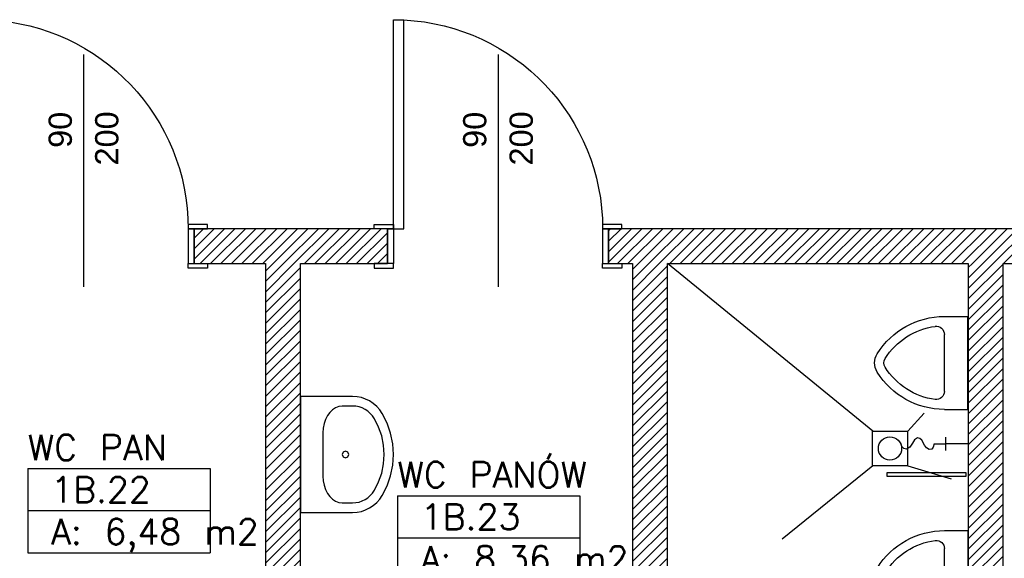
# Model space of a CAD drawing. Header units: inches. Extents: x 18487 to 24863, y 1480 to 5771.
# Tile 37 of 51: x 20628 to 21051, y 4620 to 4852. Entities that reach past the tile are written whole.
import ezdxf
from ezdxf.enums import TextEntityAlignment as Align

# ---------------------------------------------------------------- set-up
doc = ezdxf.new("R2010")
doc.units = ezdxf.units.IN
doc.header["$MEASUREMENT"] = 0
for name, color, linetype in [('_T meble', 7, 'Continuous'), ('_T sanitarne', 7, 'Continuous'), ('_T sciany', 7, 'Continuous'), ('AA_PRZ SCIANY ISTNIEJĄCE', 7, 'Continuous'), ('ArchiCAD', 7, 'Continuous'), ('Window-Door Markers', 7, 'Continuous')]:
    doc.layers.add(name, color=color, linetype=linetype)
doc.styles.add('GENERATED_STYLE_16', font='txt')
doc.styles.add('GENERATED_STYLE_17', font='arial.ttf')
doc.styles.get("Standard").update_dxf_attribs({"font": 'txt', "bigfont": 'BIGFONT.SHX'})
pattern_1 = [(45, (0, 0), (-2.24506403, 2.24506403), [])]

# ---------------------------------------------------------------- blocks, each defined once
blk = doc.blocks.new('WC PAN_1B.22_192', base_point=(20670.23, 4649.94))
at = {"layer": '_T sciany', "color": 160, "linetype": 'Continuous'}
for p, q in [((20631, 4659), (20631, 4622.76)), ((20631, 4659), (20709.46, 4659)), ((20709.46, 4659), (20709.46, 4622.76)), ((20631, 4640.88), (20709.46, 4640.88)), ((20631, 4622.76), (20709.46, 4622.76))]:
    blk.add_line(p, q, dxfattribs=at)
at = {"color": 0}
for tag in ['floor_f', 'ROOM_PERIM', 'ROOM_WALLS_SURF', 'ROOM_DOORS_SURF', 'ROOM_WINDS_SURF', 'ROOM_BASELEV', 'ROOM_HEIGHT', 'ROOM_NET_AREA', 'ROOM_REDUCED_AREA', 'ROOM_CALC_AREA', 'ROOM_VOLUME']:
    blk.add_attdef(tag, text='', height=200, dxfattribs=at).set_placement((20670.23, 4592.8), align=Align.BOTTOM_LEFT)
at = {"layer": '_T sciany', "color": 160}
for tag, p in [('ROOM_NAME', (20631, 4673.56)), ('ROOM_NUMBER', (20641, 4655.44)), ('ROOM_AREA', (20641, 4637.32))]:
    blk.add_attdef(tag, text='', height=11, dxfattribs=at).set_placement(p, align=Align.TOP_LEFT)
blk = doc.blocks.new('WC PANÓW_1B.23_195', base_point=(20829.27, 4638.22))
at = {"layer": '_T sciany', "color": 160, "linetype": 'Continuous'}
for p, q in [((20790.04, 4647.28), (20790.04, 4611.05)), ((20790.04, 4647.28), (20868.5, 4647.28)), ((20868.5, 4647.28), (20868.5, 4611.05)), ((20790.04, 4629.16), (20868.5, 4629.16)), ((20790.04, 4611.05), (20868.5, 4611.05))]:
    blk.add_line(p, q, dxfattribs=at)
at = {"color": 0}
for tag in ['floor_f', 'ROOM_PERIM', 'ROOM_WALLS_SURF', 'ROOM_DOORS_SURF', 'ROOM_WINDS_SURF', 'ROOM_BASELEV', 'ROOM_HEIGHT', 'ROOM_NET_AREA', 'ROOM_REDUCED_AREA', 'ROOM_CALC_AREA', 'ROOM_VOLUME']:
    blk.add_attdef(tag, text='', height=200, dxfattribs=at).set_placement((20829.27, 4581.08), align=Align.BOTTOM_LEFT)
at = {"layer": '_T sciany', "color": 160}
for tag, p in [('ROOM_NAME', (20790.04, 4661.84)), ('ROOM_NUMBER', (20800.04, 4643.72)), ('ROOM_AREA', (20800.04, 4625.6))]:
    blk.add_attdef(tag, text='', height=11, dxfattribs=at).set_placement(p, align=Align.TOP_LEFT)
blk = doc.blocks.new('D1 -Tr 65_367')
at = {"color": 140, "linetype": 'Continuous'}
for p, q in [((45, 90), (40.555, 90)), ((40.555, 0), (40.555, 90)), ((45, 0), (45, 90)), ((-53.255, 0), (-53.255, 1.905)), ((-53.255, 1.905), (-45, 1.905)), ((-53.255, 0), (-53.255, 1.905)), ((-53.255, 1.905), (-45, 1.905)), ((-45, 0), (-53.255, 0)), ((-45, 0), (-53.255, 0)), ((-47.54, 0), (-45, 0)), ((-47.54, -15), (-47.54, 0)), ((-47.54, 0), (-45, 0)), ((-47.54, -15), (-47.54, 0)), ((-45, 1.905), (-45, 0)), ((-45, 1.905), (-45, 0)), ((-45, 0), (-45, -15)), ((-45, 0), (-45, -15)), ((45, 0), (40.555, 0)), ((53.255, 1.905), (45, 1.905)), ((45, 1.905), (45, 0)), ((53.255, 1.905), (45, 1.905)), ((45, 1.905), (45, 0)), ((47.54, 0), (45, 0)), ((45, 0), (45, -15)), ((45, 0), (53.255, 0)), ((47.54, 0), (45, 0)), ((45, 0), (45, -15)), ((45, 0), (53.255, 0)), ((47.54, -15), (47.54, 0)), ((47.54, -15), (47.54, 0)), ((53.255, 0), (53.255, 1.905)), ((53.255, 0), (53.255, 1.905)), ((-45, -15), (-53.255, -15)), ((-53.255, -15), (-53.255, -16.905)), ((-45, -15), (-53.255, -15)), ((-53.255, -15), (-53.255, -16.905)), ((-53.255, -16.905), (-45, -16.905)), ((-53.255, -16.905), (-45, -16.905)), ((-45, -15), (-47.54, -15)), ((-45, -15), (-47.54, -15)), ((-45, -16.905), (-45, -15)), ((-45, -16.905), (-45, -15)), ((45, -15), (47.54, -15)), ((45, -15), (53.255, -15)), ((45, -16.905), (45, -15)), ((45, -15), (47.54, -15)), ((45, -15), (53.255, -15)), ((45, -16.905), (45, -15)), ((53.255, -16.905), (45, -16.905)), ((53.255, -16.905), (45, -16.905)), ((53.255, -15), (53.255, -16.905)), ((53.255, -15), (53.255, -16.905))]:
    blk.add_line(p, q, dxfattribs=at)
blk.add_arc((45, 0), 90, 92.82748, 180, dxfattribs=at)
blk = doc.blocks.new('Window-Door Marker - 70_21')
at = {"layer": 'ArchiCAD', "color": 140, "linetype": 'Continuous'}
blk.add_line((0, 75), (0, -25), dxfattribs=at)
blk = doc.blocks.new('D1 -Tr 65_368')
at = {"color": 140, "linetype": 'Continuous'}
for p, q in [((45, 90), (40.555, 90)), ((40.555, 0), (40.555, 90)), ((45, 0), (45, 90)), ((-53.255, 0), (-53.255, 1.905)), ((-53.255, 1.905), (-45, 1.905)), ((-53.255, 0), (-53.255, 1.905)), ((-53.255, 1.905), (-45, 1.905)), ((-45, 0), (-53.255, 0)), ((-45, 0), (-53.255, 0)), ((-47.54, 0), (-45, 0)), ((-47.54, -15), (-47.54, 0)), ((-47.54, 0), (-45, 0)), ((-47.54, -15), (-47.54, 0)), ((-45, 1.905), (-45, 0)), ((-45, 1.905), (-45, 0)), ((-45, 0), (-45, -15)), ((-45, 0), (-45, -15)), ((45, 0), (40.555, 0)), ((53.255, 1.905), (45, 1.905)), ((45, 1.905), (45, 0)), ((53.255, 1.905), (45, 1.905)), ((45, 1.905), (45, 0)), ((47.54, 0), (45, 0)), ((45, 0), (45, -15)), ((45, 0), (53.255, 0)), ((47.54, 0), (45, 0)), ((45, 0), (45, -15)), ((45, 0), (53.255, 0)), ((47.54, -15), (47.54, 0)), ((47.54, -15), (47.54, 0)), ((53.255, 0), (53.255, 1.905)), ((53.255, 0), (53.255, 1.905)), ((-45, -15), (-53.255, -15)), ((-53.255, -15), (-53.255, -16.905)), ((-45, -15), (-53.255, -15)), ((-53.255, -15), (-53.255, -16.905)), ((-53.255, -16.905), (-45, -16.905)), ((-53.255, -16.905), (-45, -16.905)), ((-45, -15), (-47.54, -15)), ((-45, -15), (-47.54, -15)), ((-45, -16.905), (-45, -15)), ((-45, -16.905), (-45, -15)), ((45, -15), (47.54, -15)), ((45, -15), (53.255, -15)), ((45, -16.905), (45, -15)), ((45, -15), (47.54, -15)), ((45, -15), (53.255, -15)), ((45, -16.905), (45, -15)), ((53.255, -16.905), (45, -16.905)), ((53.255, -16.905), (45, -16.905)), ((53.255, -15), (53.255, -16.905)), ((53.255, -15), (53.255, -16.905))]:
    blk.add_line(p, q, dxfattribs=at)
blk.add_arc((45, 0), 90, 92.82748, 180, dxfattribs=at)
blk = doc.blocks.new('WALL_24', base_point=(19512.33, 4754.7))
at = {"layer": '_T sciany'}
h = blk.add_hatch(dxfattribs=at)
h.set_pattern_fill('ANSI31', color=5, style=0, pattern_type=2)
h.set_pattern_definition(pattern_1)
h.paths.add_polyline_path([(20785.78, 4747.2), (20785.78, 4762.2), (20702.54, 4762.2), (20702.54, 4747.2)], flags=0)
h = blk.add_hatch(dxfattribs=at)
h.set_pattern_fill('ANSI31', color=5, style=0, pattern_type=2)
h.set_pattern_definition(pattern_1)
h.paths.add_polyline_path([(21250.77, 4747.2), (21265.77, 4762.2), (20880.86, 4762.2), (20880.86, 4747.2)], flags=0)
at = {"layer": '_T sciany', "color": 5, "linetype": 'Continuous'}
for p, q in [((20702.54, 4762.2), (20702.54, 4747.2)), ((20785.78, 4762.2), (20702.54, 4762.2)), ((20785.78, 4762.2), (20785.78, 4747.2)), ((20880.86, 4762.2), (20880.86, 4747.2)), ((21265.77, 4762.2), (20880.86, 4762.2)), ((20702.54, 4747.2), (20733.28, 4747.2)), ((20748.28, 4747.2), (20785.78, 4747.2)), ((20880.86, 4747.2), (20891.16, 4747.2)), ((20906.16, 4747.2), (21035.65, 4747.2)), ((21050.65, 4747.2), (21250.77, 4747.2))]:
    blk.add_line(p, q, dxfattribs=at)
at = {"layer": '_T sciany', "xscale": -1}
for name, p in [('D1 -Tr 65_368', (20655, 4762.2)), ('D1 -Tr 65_367', (20833.32, 4762.2))]:
    blk.add_blockref(name, p, dxfattribs=at)
at = {"layer": 'Window-Door Markers'}
ref = blk.add_blockref('Window-Door Marker - 70_21', (20655, 4762.2), dxfattribs=at)
ref.add_attrib('AC_WIDO_A_SIZE', '90', dxfattribs={"color": 255, "height": 10, "rotation": 90, "style": 'GENERATED_STYLE_17'}).set_placement((20652.96, 4797.02), align=Align.BOTTOM_LEFT)
ref.add_attrib('AC_WIDO_B_SIZE', '200', dxfattribs={"color": 255, "height": 10, "rotation": 90, "style": 'GENERATED_STYLE_17'}).set_placement((20672.96, 4789.44), align=Align.BOTTOM_LEFT)
ref = blk.add_blockref('Window-Door Marker - 70_21', (20833.32, 4762.2), dxfattribs=at)
ref.add_attrib('AC_WIDO_A_SIZE', '90', dxfattribs={"color": 255, "height": 10, "rotation": 90, "style": 'GENERATED_STYLE_17'}).set_placement((20831.28, 4797.02), align=Align.BOTTOM_LEFT)
ref.add_attrib('AC_WIDO_B_SIZE', '200', dxfattribs={"color": 255, "height": 10, "rotation": 90, "style": 'GENERATED_STYLE_17'}).set_placement((20851.28, 4789.44), align=Align.BOTTOM_LEFT)
blk = doc.blocks.new('WALL_733', base_point=(21050.65, 4361.28))
at = {"layer": '_T sciany'}
h = blk.add_hatch(dxfattribs=at)
h.set_pattern_fill('ANSI31', color=5, style=0, pattern_type=2)
h.set_pattern_definition(pattern_1)
h.paths.add_polyline_path([(21050.65, 4361.28), (21050.65, 4747.2), (21035.65, 4747.2), (21035.65, 4361.28)], flags=0)
at = {"layer": '_T sciany', "color": 5, "linetype": 'Continuous'}
for p, q in [((21035.65, 4747.2), (21035.65, 4361.28)), ((21050.65, 4361.28), (21050.65, 4747.2)), ((21035.65, 4361.28), (21050.65, 4361.28))]:
    blk.add_line(p, q, dxfattribs=at)
blk = doc.blocks.new('D1 -Tr 65_442')
at = {"color": 140, "linetype": 'Continuous'}
for p, q in [((45, 90), (40.555, 90)), ((40.555, 0), (40.555, 90)), ((45, 0), (45, 90)), ((-53.255, 0), (-53.255, 1.905)), ((-53.255, 1.905), (-45, 1.905)), ((-53.255, 0), (-53.255, 1.905)), ((-53.255, 1.905), (-45, 1.905)), ((-45, 0), (-53.255, 0)), ((-45, 0), (-53.255, 0)), ((-47.54, 0), (-45, 0)), ((-47.54, -15), (-47.54, 0)), ((-47.54, 0), (-45, 0)), ((-47.54, -15), (-47.54, 0)), ((-45, 1.905), (-45, 0)), ((-45, 1.905), (-45, 0)), ((-45, 0), (-45, -15)), ((-45, 0), (-45, -15)), ((45, 0), (40.555, 0)), ((53.255, 1.905), (45, 1.905)), ((45, 1.905), (45, 0)), ((53.255, 1.905), (45, 1.905)), ((45, 1.905), (45, 0)), ((47.54, 0), (45, 0)), ((45, 0), (45, -15)), ((45, 0), (53.255, 0)), ((47.54, 0), (45, 0)), ((45, 0), (45, -15)), ((45, 0), (53.255, 0)), ((47.54, -15), (47.54, 0)), ((47.54, -15), (47.54, 0)), ((53.255, 0), (53.255, 1.905)), ((53.255, 0), (53.255, 1.905)), ((-45, -15), (-53.255, -15)), ((-53.255, -15), (-53.255, -16.905)), ((-45, -15), (-53.255, -15)), ((-53.255, -15), (-53.255, -16.905)), ((-53.255, -16.905), (-45, -16.905)), ((-53.255, -16.905), (-45, -16.905)), ((-45, -15), (-47.54, -15)), ((-45, -15), (-47.54, -15)), ((-45, -16.905), (-45, -15)), ((-45, -16.905), (-45, -15)), ((45, -15), (47.54, -15)), ((45, -15), (53.255, -15)), ((45, -16.905), (45, -15)), ((45, -15), (47.54, -15)), ((45, -15), (53.255, -15)), ((45, -16.905), (45, -15)), ((53.255, -16.905), (45, -16.905)), ((53.255, -16.905), (45, -16.905)), ((53.255, -15), (53.255, -16.905)), ((53.255, -15), (53.255, -16.905))]:
    blk.add_line(p, q, dxfattribs=at)
blk.add_arc((45, 0), 90, 92.82748, 180, dxfattribs=at)
blk = doc.blocks.new('Window-Door Marker - 70_5188')
at = {"layer": 'ArchiCAD', "color": 140, "linetype": 'Continuous'}
blk.add_line((0, 75), (0, -25), dxfattribs=at)
blk = doc.blocks.new('WALL_747', base_point=(20906.16, 4481.15))
at = {"layer": '_T sciany'}
h = blk.add_hatch(dxfattribs=at)
h.set_pattern_fill('ANSI31', color=5, style=0, pattern_type=2)
h.set_pattern_definition(pattern_1)
h.paths.add_polyline_path([(20891.16, 4597.53), (20906.16, 4597.53), (20906.16, 4747.2), (20891.16, 4747.2)], flags=0)
h = blk.add_hatch(dxfattribs=at)
h.set_pattern_fill('ANSI31', color=5, style=0, pattern_type=2)
h.set_pattern_definition(pattern_1)
h.paths.add_polyline_path([(20891.16, 4496.15), (20906.16, 4496.15), (20906.16, 4502.45), (20891.16, 4502.45)], flags=0)
at = {"layer": '_T sciany', "color": 5, "linetype": 'Continuous'}
for p, q in [((20891.16, 4747.2), (20891.16, 4597.53)), ((20906.16, 4597.53), (20906.16, 4747.2)), ((20906.16, 4597.53), (20891.16, 4597.53)), ((20906.16, 4502.45), (20891.16, 4502.45)), ((20891.16, 4502.45), (20891.16, 4496.15)), ((20906.16, 4496.15), (20906.16, 4502.45))]:
    blk.add_line(p, q, dxfattribs=at)
at = {"layer": '_T sciany', "xscale": -1, "rotation": 89.9999999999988}
blk.add_blockref('D1 -Tr 65_442', (20891.16, 4549.99), dxfattribs=at)
at = {"layer": 'Window-Door Markers'}
ref = blk.add_blockref('Window-Door Marker - 70_5188', (20891.16, 4549.99), dxfattribs=dict(at, rotation=90))
ref.add_attrib('AC_WIDO_A_SIZE', '90', dxfattribs={"color": 255, "height": 10, "style": 'GENERATED_STYLE_17'}).set_placement((20841.16, 4552.03), align=Align.BOTTOM_LEFT)
ref.add_attrib('AC_WIDO_B_SIZE', '200', dxfattribs={"color": 255, "height": 10, "style": 'GENERATED_STYLE_17'}).set_placement((20841.16, 4532.03), align=Align.BOTTOM_LEFT)
blk = doc.blocks.new('WALL_770', base_point=(20748.28, 4481.15))
at = {"layer": '_T sciany'}
h = blk.add_hatch(dxfattribs=at)
h.set_pattern_fill('ANSI31', color=5, style=0, pattern_type=2)
h.set_pattern_definition(pattern_1)
h.paths.add_polyline_path([(20748.28, 4496.15), (20748.28, 4747.2), (20733.28, 4747.2), (20733.28, 4496.15)], flags=0)
at = {"layer": '_T sciany', "color": 5, "linetype": 'Continuous'}
for p, q in [((20733.28, 4747.2), (20733.28, 4496.15)), ((20748.28, 4496.15), (20748.28, 4747.2))]:
    blk.add_line(p, q, dxfattribs=at)
blk = doc.blocks.new('Basin 2 65_3907')
at = {"layer": '_T sanitarne', "color": 0, "linetype": 'Continuous'}
for p, q in [((-25, 17.92), (-25, -4.48)), ((-22.5, 17.92), (-25, 17.92)), ((22.5, 17.92), (-22.5, 17.92)), ((25, 17.92), (22.5, 17.92)), ((25, -4.48), (25, 17.92)), ((-18.14, 5.32), (-19.29, 4.14)), ((-16.73, 6.34), (-18.14, 5.32)), ((-15.08, 7.17), (-16.73, 6.34)), ((-13.27, 7.78), (-15.08, 7.17)), ((-11.33, 8.15), (-13.27, 7.78)), ((-9.33, 8.28), (-11.33, 8.15)), ((9.33, 8.28), (-9.33, 8.28)), ((11.33, 8.15), (9.33, 8.28)), ((13.27, 7.78), (11.33, 8.15)), ((15.08, 7.17), (13.27, 7.78)), ((16.73, 6.34), (15.08, 7.17)), ((18.14, 5.32), (16.73, 6.34)), ((19.29, 4.14), (18.14, 5.32)), ((-20.66, 1.44), (-20.83, 0)), ((-20.83, 0), (-20.83, -4.48)), ((-20.14, 2.83), (-20.66, 1.44)), ((-19.29, 4.14), (-20.14, 2.83)), ((20.14, 2.83), (19.29, 4.14)), ((20.66, 1.44), (20.14, 2.83)), ((20.83, 0), (20.66, 1.44)), ((20.83, -4.48), (20.83, 0))]:
    blk.add_line(p, q, dxfattribs=at)
blk.add_lwpolyline([(0, 0), (-1.03, -0.41), (-1.46, -1.4), (-1.03, -2.39), (0, -2.8), (1.03, -2.39), (1.46, -1.4), (1.03, -0.41)], close=True, dxfattribs=at)
blk.add_lwpolyline([(0, 0), (-1.03, -0.41), (-1.46, -1.4), (-1.03, -2.39), (0, -2.8), (1.03, -2.39), (1.46, -1.4), (1.03, -0.41)], close=True, dxfattribs=at)
for points in [[(-25, -4.48), (-24.87, -6.38), (-24.5, -8.25), (-23.88, -10.06), (-23.03, -11.78), (-21.96, -13.39), (-20.68, -14.85), (-19.23, -16.14), (-17.61, -17.25)], [(-20.83, -4.48), (-20.74, -5.88), (-20.47, -7.25), (-20.01, -8.58), (-19.39, -9.84), (-18.6, -11.02), (-17.66, -12.09), (-16.59, -13.04), (-15.41, -13.85)], [(15.41, -13.85), (16.59, -13.04), (17.66, -12.09), (18.6, -11.02), (19.39, -9.84), (20.01, -8.58), (20.47, -7.25), (20.74, -5.88), (20.83, -4.48)], [(17.61, -17.25), (19.23, -16.14), (20.68, -14.85), (21.96, -13.39), (23.03, -11.78), (23.88, -10.06), (24.5, -8.25), (24.87, -6.38), (25, -4.48)], [(-15.41, -13.85), (-11.83, -15.68), (-8.01, -17), (-4.05, -17.81), (0, -18.08), (4.05, -17.81), (8.01, -17), (11.83, -15.68), (15.41, -13.85)], [(-17.61, -17.25), (-13.51, -19.33), (-9.16, -20.85), (-4.62, -21.77), (0, -22.08), (4.62, -21.77), (9.16, -20.85), (13.51, -19.33), (17.61, -17.25)]]:
    blk.add_lwpolyline(points, dxfattribs=at)
blk = doc.blocks.new('Urinal 2 65_5266')
at = {"layer": '_T sanitarne', "color": 0, "linetype": 'Continuous'}
for p, q in [((20, 0), (-20, 0)), ((20, -10), (20, 0)), ((-20, -10), (-20, 0)), ((-12.27, -10), (12.27, -10))]:
    blk.add_line(p, q, dxfattribs=at)
for centre, radius, start, end in [((14, -10), 34, 180, 238.1092), ((-12.27, -13.5), 3.5, 90, 187.0582), ((-14, -10), 34, 301.8908, 0), ((12.27, -13.5), 3.5, 352.9418, 90), ((14, -10), 30, 187.5275, 238.1092), ((-14, -10), 30, 301.8908, 352.4725), ((0, -32.5), 3.5, 238.1092, 301.8908), ((0, -32.5), 7.5, 238.1092, 301.8908)]:
    blk.add_arc(centre, radius, start, end, dxfattribs=at)
blk = doc.blocks.new('PSR_Kratka ściekowa herm.')
at = {"layer": '_T meble', "color": 0}
for p, q in [((0, 0), (15, 0)), ((0, -15), (0, 0)), ((15, 0), (15, -15)), ((15, -15), (0, -15))]:
    blk.add_line(p, q, dxfattribs=at)
at = {"layer": '_T meble', "color": 0, "linetype": 'Continuous'}
blk.add_circle((7.5, -7.5), 5, dxfattribs=at)
blk = doc.blocks.new('PSR_Kranik ze zł.do węża (w.z.)')
at = {"layer": '_T meble', "color": 0}
for p, q in [((-14.42, 0), (-9.46, 0)), ((-9.46, -2.83), (-9.46, 2.83)), ((0, 0), (-9.46, 0))]:
    blk.add_line(p, q, dxfattribs=at)
blk.add_lwpolyline([(-14.42, 0), (-14.8, -1.4), (-15.45, -2.27), (-16.56, -2.5), (-17.73, -1.77), (-18.54, -0.52), (-19.78, 1.64), (-20.57, 2.36), (-21.58, 2.52), (-22.91, 1.72), (-23.82, 0.29), (-24.86, -1.37), (-26.38, -2.27), (-27.55, -1.97), (-28.29, -1.13), (-28.8, 0.15)], dxfattribs=at)

msp = doc.modelspace()

# ---------------------------------------------------------------- linework, layer by layer
at = {"layer": '_T sanitarne', "color": 161, "linetype": 'Continuous'}
for p, q in [((20994.61, 4675.11), (20906.16, 4747.2)), ((21009.61, 4675.11), (21016.64, 4682.87)), ((20994.61, 4660.11), (20955.63, 4628.6)), ((21009.61, 4660.11), (21028.26, 4654.54))]:
    msp.add_line(p, q, dxfattribs=at)
at = {"layer": 'AA_PRZ SCIANY ISTNIEJĄCE', "color": 161, "linetype": 'Continuous'}
for p, q in [((21000.79, 4657.28), (21034.65, 4657.28)), ((21000.79, 4655.63), (21000.79, 4657.28)), ((21034.65, 4655.63), (21000.79, 4655.63)), ((21034.65, 4657.28), (21034.65, 4655.63))]:
    msp.add_line(p, q, dxfattribs=at)

# ---------------------------------------------------------------- block references
at = {"layer": '_T meble', "color": 161, "rotation": 270}
msp.add_blockref('PSR_Kratka ściekowa herm.', (21009.45, 4675.12), dxfattribs=at)
at = {"layer": '_T meble', "color": 161}
msp.add_blockref('PSR_Kranik ze zł.do węża (w.z.)', (21035.39, 4669.63), dxfattribs=at)
at = {"layer": '_T sanitarne', "color": 161, "xscale": -1, "rotation": 270}
for p in [(21035.35, 4704.46), (21035.39, 4612.29)]:
    msp.add_blockref('Urinal 2 65_5266', p, dxfattribs=at)
at = {"layer": '_T sanitarne', "color": 161, "rotation": 90}
msp.add_blockref('Basin 2 65_3907', (20766.26, 4665.04), dxfattribs=at)
at = {"layer": '_T sciany', "color": 5}
for name, p in [('WALL_24', (19512.33, 4754.7)), ('WALL_770', (20748.28, 4481.15)), ('WALL_747', (20906.16, 4481.15)), ('WALL_733', (21050.65, 4361.28))]:
    msp.add_blockref(name, p, dxfattribs=at)
at = {"layer": '_T sciany', "color": 254, "linetype": 'Continuous'}
ref = msp.add_blockref('WC PAN_1B.22_192', (20670.23, 4649.94), dxfattribs=at)
ref.add_attrib('ROOM_NAME', 'WC PAN', dxfattribs={"color": 160, "linetype": 'Continuous', "height": 11}).set_placement((20631, 4673.56), align=Align.TOP_LEFT)
ref.add_attrib('ROOM_NUMBER', '1B.22', dxfattribs={"color": 160, "linetype": 'Continuous', "height": 11}).set_placement((20641, 4655.44), align=Align.TOP_LEFT)
ref.add_attrib('ROOM_AREA', 'A: 6,48 m2', dxfattribs={"color": 160, "linetype": 'Continuous', "height": 11}).set_placement((20641, 4637.32), align=Align.TOP_LEFT)
ref = msp.add_blockref('WC PANÓW_1B.23_195', (20829.27, 4638.22), dxfattribs=at)
ref.add_attrib('ROOM_NAME', 'WC PANÓW', dxfattribs={"color": 160, "linetype": 'Continuous', "height": 11}).set_placement((20790.04, 4661.84), align=Align.TOP_LEFT)
ref.add_attrib('ROOM_NUMBER', '1B.23', dxfattribs={"color": 160, "linetype": 'Continuous', "height": 11}).set_placement((20800.04, 4643.72), align=Align.TOP_LEFT)
ref.add_attrib('ROOM_AREA', 'A: 8,36 m2', dxfattribs={"color": 160, "linetype": 'Continuous', "height": 11}).set_placement((20800.04, 4625.6), align=Align.TOP_LEFT)

doc.saveas('drawing.dxf')
